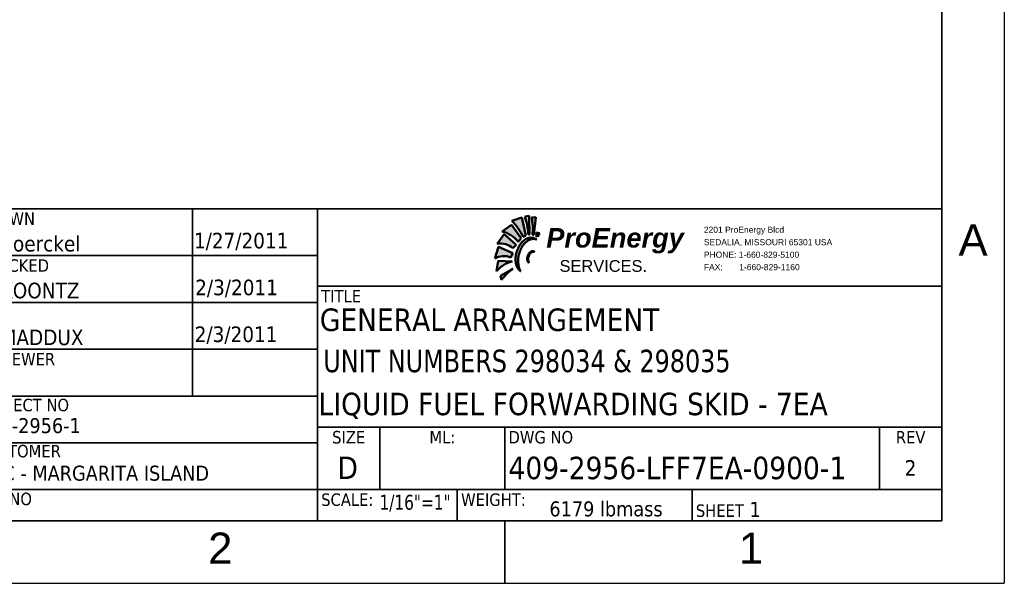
# Paper-space layout 'SHEET_1' of a CAD drawing. Header units: inches. Extents: x 4 to 540, y 12 to 340.
# Tile 98 of 118: x 414 to 540, y 12 to 84. Entities that reach past the tile are written whole.
import ezdxf
from ezdxf.enums import TextEntityAlignment as Align

# ---------------------------------------------------------------- set-up
doc = ezdxf.new("R2010")
doc.units = ezdxf.units.IN
doc.header["$LTSCALE"] = 16
doc.header["$MEASUREMENT"] = 0
doc.layers.get('0').update_dxf_attribs({"lineweight": 25})
doc.layers.get('DEFPOINTS').update_dxf_attribs({"lineweight": 25})
for name, color, linetype, lineweight in [('BORDER', 7, 'Continuous', 25), ('BORDER_INFO', 7, 'Continuous', 25), ('BORDER_TEXT', 7, 'Continuous', 25), ('Hatch (ANSI)', 7, 'Continuous', 18), ('Title (ANSI)', 7, 'Continuous', 50)]:
    doc.layers.add(name, color=color, linetype=linetype, lineweight=lineweight)
doc.styles.add('Note Text (ANSI)', font='tahoma.ttf')
doc.styles.get("Standard").update_dxf_attribs({"font": 'arial.ttf'})
doc.styles.add('Text Style148', font='tahoma.ttf')
doc.styles.add('Text Style149', font='tahoma.ttf')
doc.styles.add('Text Style153', font='arial.ttf')
doc.styles.add('Text Style154', font='tahoma.ttf')
doc.styles.add('Text Style190', font='tahoma.ttf', dxfattribs={"width": 0.8999999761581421})
doc.styles.add('Text Style193', font='tahoma.ttf', dxfattribs={"width": 0.8666061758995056})

# ---------------------------------------------------------------- blocks, each defined once
blk = doc.blocks.new('Borders ProEnergy ANSI-D')
at = {"layer": 'BORDER', "lineweight": 35}
for p, q in [((33.25, 20.75), (33.25, 1.249999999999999)), ((33.25, 1.25), (0.7500000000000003, 1.25)), ((29.75, 1.249999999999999), (29.75, 0.7500000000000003))]:
    blk.add_line(p, q, dxfattribs=at)
at = {"layer": 'DEFPOINTS'}
for p in [(33.75, 21.25), (0.2499999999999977, 0.7500000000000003)]:
    blk.add_line(p, (33.75, 0.7500000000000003), dxfattribs=at)
at = {"layer": 'BORDER_TEXT', "style": 'Text Style153'}
blk.add_text('A', height=0.2499999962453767, dxfattribs=at).set_placement((33.5, 3.374999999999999), align=Align.CENTER)
for s, p in [('2', (27.37499999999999, 0.906249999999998)), ('1', (31.62499999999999, 0.906249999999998))]:
    blk.add_text(s, height=0.2499999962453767, dxfattribs=at).set_placement(p)
blk = doc.blocks.new('Title Blocks PROSERVICES')
at = {"layer": 'Hatch (ANSI)', "true_color": 0x800000}
h = blk.add_hatch(color=16, dxfattribs=at)
edge = h.paths.add_edge_path()
edge.add_arc((8.966519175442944, 7.013806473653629), 0.4801703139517, 25.96707678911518, 45.03386801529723)
edge.add_line((9.305850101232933, 7.353538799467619), (9.387460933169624, 7.380579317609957))
edge.add_line((9.387460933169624, 7.380579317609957), (9.418614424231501, 7.236458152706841))
edge.add_line((9.418614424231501, 7.236458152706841), (9.398214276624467, 7.22405125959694))
h = blk.add_hatch(color=16, dxfattribs=at)
edge = h.paths.add_edge_path()
edge.add_arc((8.746292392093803, 7.178595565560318), 0.6971458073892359, 5.201255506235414, 17.41018144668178)
edge.add_line((9.411499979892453, 7.387188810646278), (9.44625313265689, 7.392051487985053))
edge.add_line((9.44625313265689, 7.392051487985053), (9.44867947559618, 7.243548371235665))
edge.add_line((9.448679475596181, 7.243548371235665), (9.440567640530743, 7.241794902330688))
h = blk.add_hatch(color=16, dxfattribs=at)
edge = h.paths.add_edge_path()
edge.add_line((9.482671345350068, 7.240673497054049), (9.497411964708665, 7.3814581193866))
edge.add_line((9.497411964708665, 7.381458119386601), (9.465152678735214, 7.380342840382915))
edge.add_arc((8.980346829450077, 7.287077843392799), 0.4936953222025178, -5.262705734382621, 10.889299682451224, ccw=False)
edge.add_line((9.471961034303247, 7.241794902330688), (9.482671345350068, 7.240673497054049))
h = blk.add_hatch(color=16, dxfattribs=at)
edge = h.paths.add_edge_path()
edge.add_line((9.382425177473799, 7.213013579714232), (9.303733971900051, 7.321094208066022))
edge.add_line((9.303733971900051, 7.321094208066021), (9.228571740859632, 7.26772088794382))
edge.add_arc((9.1753759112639, 7.043305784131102), 0.2306337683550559, 38.13806457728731, 76.66461849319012, ccw=False)
edge.add_line((9.356775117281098, 7.185735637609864), (9.382425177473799, 7.213013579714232))
h = blk.add_hatch(color=16, dxfattribs=at)
edge = h.paths.add_edge_path()
edge.add_line((9.512281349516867, 7.228106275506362), (9.52715275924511, 7.254226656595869))
edge.add_line((9.52715275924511, 7.254226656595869), (9.503292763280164, 7.259703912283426))
edge.add_arc((9.456303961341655, 7.255110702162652), 0.04721276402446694, -24.87487236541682, 5.582991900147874, ccw=False)
edge.add_line((9.499136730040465, 7.235251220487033), (9.512281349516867, 7.228106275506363))
h = blk.add_hatch(color=16, dxfattribs=at)
edge = h.paths.add_edge_path()
edge.add_line((9.34059992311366, 7.160326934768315), (9.246486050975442, 7.247255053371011))
edge.add_line((9.246486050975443, 7.247255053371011), (9.188620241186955, 7.168659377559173))
edge.add_arc((9.214915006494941, 7.020055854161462), 0.1509119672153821, 48.48095640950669, 100.03438146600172, ccw=False)
edge.add_line((9.314949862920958, 7.133048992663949), (9.34059992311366, 7.160326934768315))
h = blk.add_hatch(color=16, dxfattribs=at)
edge = h.paths.add_edge_path()
edge.add_arc((9.512184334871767, 7.047018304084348), 0.1760479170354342, 161.0587916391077, 176.0106317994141)
edge.add_spline(control_points=[(9.336562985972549, 7.059266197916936), (9.336252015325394, 7.053681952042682), (9.336119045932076, 7.040913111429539), (9.33716680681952, 7.027341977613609), (9.338919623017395, 7.015347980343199), (9.34007580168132, 7.009307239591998)], knot_values=[0.66073586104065, 0.66073586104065, 0.66073586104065, 0.66073586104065, 0.66073586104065, 0.7106258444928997, 0.7711114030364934, 0.7711114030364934, 0.7711114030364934, 0.7711114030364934, 0.7711114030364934], degree=4, periodic=0)
edge.add_spline(control_points=[(9.340075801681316, 7.009307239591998), (9.34069439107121, 7.006075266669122), (9.342453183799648, 6.998045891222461), (9.344575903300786, 6.99111230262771), (9.347109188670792, 6.984948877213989), (9.34883604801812, 6.981384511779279)], knot_values=[0.7711114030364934, 0.7711114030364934, 0.7711114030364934, 0.7711114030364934, 0.7711114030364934, 0.8034729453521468, 0.8554842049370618, 0.8554842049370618, 0.8554842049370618, 0.8554842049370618, 0.8554842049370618], degree=4, periodic=0)
edge.add_arc((9.430152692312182, 7.022231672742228), 0.09099938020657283, 206.6713970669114, 219.775795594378)
edge.add_spline(control_points=[(9.360214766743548, 6.964011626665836), (9.363676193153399, 6.959950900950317), (9.367510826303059, 6.956114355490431), (9.37173798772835, 6.952411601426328), (9.376370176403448, 6.948826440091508)], knot_values=[0.9265603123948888, 0.9265603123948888, 0.9265603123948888, 0.9265603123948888, 0.9265603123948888, 1, 1, 1, 1, 1], degree=4, periodic=0)
edge.add_spline(control_points=[(9.376370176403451, 6.948826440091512), (9.373568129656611, 6.953628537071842), (9.371337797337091, 6.958171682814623), (9.369480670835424, 6.962577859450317), (9.367883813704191, 6.96700408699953)], knot_values=[0, 0, 0, 0, 0, 0.07411957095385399, 0.07411957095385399, 0.07411957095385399, 0.07411957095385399, 0.07411957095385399], degree=4, periodic=0)
edge.add_arc((9.480455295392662, 7.008489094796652), 0.1199722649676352, 191.4896469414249, 200.2299250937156, ccw=False)
edge.add_spline(control_points=[(9.362887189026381, 6.98459171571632), (9.362091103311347, 6.988216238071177), (9.360919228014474, 6.994336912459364), (9.359885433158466, 7.001138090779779), (9.359041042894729, 7.008971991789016), (9.358755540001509, 7.012061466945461)], knot_values=[0.1448794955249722, 0.1448794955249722, 0.1448794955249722, 0.1448794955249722, 0.1448794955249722, 0.1992235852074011, 0.2320987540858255, 0.2320987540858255, 0.2320987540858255, 0.2320987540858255, 0.2320987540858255], degree=4, periodic=0)
edge.add_arc((9.533088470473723, 7.036574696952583), 0.176047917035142, 172.5943208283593, 188.0039752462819, ccw=False)
edge.add_spline(control_points=[(9.358509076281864, 7.059266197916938), (9.359084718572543, 7.064521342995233), (9.360627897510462, 7.074091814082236), (9.363034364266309, 7.082624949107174), (9.366037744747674, 7.091972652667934), (9.367614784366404, 7.096669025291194)], knot_values=[0.3457965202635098, 0.3457965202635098, 0.3457965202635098, 0.3457965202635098, 0.3457965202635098, 0.3992331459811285, 0.4484703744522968, 0.4484703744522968, 0.4484703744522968, 0.4484703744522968, 0.4484703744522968], degree=4, periodic=0)
edge.add_spline(control_points=[(9.367614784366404, 7.096669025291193), (9.369555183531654, 7.102447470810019), (9.373883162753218, 7.114745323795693), (9.379048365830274, 7.128556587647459), (9.385584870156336, 7.140945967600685), (9.389097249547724, 7.146687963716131)], knot_values=[0.4484703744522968, 0.4484703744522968, 0.4484703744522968, 0.4484703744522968, 0.4484703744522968, 0.5090521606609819, 0.5705669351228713, 0.5705669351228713, 0.5705669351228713, 0.5705669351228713, 0.5705669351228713], degree=4, periodic=0)
edge.add_spline(control_points=[(9.389097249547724, 7.146687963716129), (9.391321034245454, 7.150323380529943), (9.397304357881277, 7.159214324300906), (9.40365700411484, 7.166525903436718), (9.409261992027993, 7.172304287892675), (9.412539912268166, 7.17545430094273)], knot_values=[0.5705669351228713, 0.5705669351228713, 0.5705669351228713, 0.5705669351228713, 0.5705669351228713, 0.6095136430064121, 0.671374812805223, 0.671374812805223, 0.671374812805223, 0.671374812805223, 0.671374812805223], degree=4, periodic=0)
edge.add_spline(control_points=[(9.412539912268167, 7.17545430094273), (9.414460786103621, 7.177300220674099), (9.418385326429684, 7.180897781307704), (9.422171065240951, 7.184055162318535), (9.426457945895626, 7.187299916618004), (9.428876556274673, 7.189029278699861)], knot_values=[0.671374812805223, 0.671374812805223, 0.671374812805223, 0.671374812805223, 0.671374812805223, 0.7076256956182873, 0.7476424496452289, 0.7476424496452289, 0.7476424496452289, 0.7476424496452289, 0.7476424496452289], degree=4, periodic=0)
edge.add_spline(control_points=[(9.428876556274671, 7.189029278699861), (9.431930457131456, 7.191212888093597), (9.438066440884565, 7.195323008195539), (9.445337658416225, 7.199598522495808), (9.453164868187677, 7.202901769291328), (9.456810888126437, 7.204163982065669)], knot_values=[0.7476424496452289, 0.7476424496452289, 0.7476424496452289, 0.7476424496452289, 0.7476424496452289, 0.7981703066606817, 0.840918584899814, 0.840918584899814, 0.840918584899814, 0.840918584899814, 0.840918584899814], degree=4, periodic=0)
edge.add_spline(control_points=[(9.456810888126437, 7.204163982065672), (9.46464283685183, 7.206875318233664), (9.472746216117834, 7.208425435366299), (9.480546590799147, 7.208344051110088), (9.487422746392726, 7.207482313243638)], knot_values=[0.840918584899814, 0.840918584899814, 0.840918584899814, 0.840918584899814, 0.840918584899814, 0.9327453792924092, 0.9327453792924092, 0.9327453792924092, 0.9327453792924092, 0.9327453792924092], degree=4, periodic=0)
edge.add_spline(control_points=[(9.487422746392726, 7.207482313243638), (9.492458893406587, 7.206851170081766), (9.496999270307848, 7.20580142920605), (9.500799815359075, 7.204667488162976), (9.503603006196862, 7.204163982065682)], knot_values=[0.9327453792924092, 0.9327453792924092, 0.9327453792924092, 0.9327453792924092, 0.9327453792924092, 1, 1, 1, 1, 1], degree=4, periodic=0)
edge.add_arc((9.459302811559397, 7.141634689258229), 0.07663171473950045, 54.68353204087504, 94.80028028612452)
edge.add_spline(control_points=[(9.452890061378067, 7.217997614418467), (9.448734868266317, 7.217609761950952), (9.440062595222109, 7.216127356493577), (9.431851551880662, 7.213328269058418), (9.424541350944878, 7.209903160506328), (9.420913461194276, 7.207957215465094)], knot_values=[0.1592324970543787, 0.1592324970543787, 0.1592324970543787, 0.1592324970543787, 0.1592324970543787, 0.2020377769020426, 0.2495258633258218, 0.2495258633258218, 0.2495258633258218, 0.2495258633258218, 0.2495258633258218], degree=4, periodic=0)
edge.add_spline(control_points=[(9.420913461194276, 7.207957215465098), (9.417561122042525, 7.206159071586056), (9.411621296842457, 7.202555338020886), (9.406242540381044, 7.198596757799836), (9.400792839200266, 7.194086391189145), (9.398214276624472, 7.191837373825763)], knot_values=[0.2495258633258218, 0.2495258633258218, 0.2495258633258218, 0.2495258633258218, 0.2495258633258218, 0.2934070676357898, 0.3318202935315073, 0.3318202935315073, 0.3318202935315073, 0.3318202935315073, 0.3318202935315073], degree=4, periodic=0)
edge.add_spline(control_points=[(9.39821427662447, 7.191837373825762), (9.394148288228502, 7.18829102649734), (9.387208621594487, 7.181767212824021), (9.379816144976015, 7.173988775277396), (9.372915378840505, 7.164427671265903), (9.370255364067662, 7.160326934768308)], knot_values=[0.3318202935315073, 0.3318202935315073, 0.3318202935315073, 0.3318202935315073, 0.3318202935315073, 0.3923919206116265, 0.433049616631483, 0.433049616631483, 0.433049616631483, 0.433049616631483, 0.433049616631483], degree=4, periodic=0)
edge.add_spline(control_points=[(9.370255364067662, 7.160326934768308), (9.366189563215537, 7.154059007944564), (9.358712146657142, 7.14054522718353), (9.352686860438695, 7.125051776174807), (9.347791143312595, 7.11084237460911), (9.345669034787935, 7.104163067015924)], knot_values=[0.433049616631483, 0.433049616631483, 0.433049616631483, 0.433049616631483, 0.433049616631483, 0.4951944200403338, 0.5551719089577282, 0.5551719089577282, 0.5551719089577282, 0.5551719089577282, 0.5551719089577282], degree=4, periodic=0)
h = blk.add_hatch(color=16, dxfattribs=at)
edge = h.paths.add_edge_path()
edge.add_arc((9.242283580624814, 6.921169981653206), 0.1495633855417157, 67.41772133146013, 119.2070680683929)
edge.add_line((9.169301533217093, 7.051718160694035), (9.198562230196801, 7.144828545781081))
edge.add_line((9.198562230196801, 7.144828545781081), (9.315138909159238, 7.093386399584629))
edge.add_line((9.315138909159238, 7.093386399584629), (9.299717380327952, 7.059266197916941))
h = blk.add_hatch(color=16, dxfattribs=at)
edge = h.paths.add_edge_path()
edge.add_spline(control_points=[(9.429910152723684, 7.048820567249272), (9.42992470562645, 7.047883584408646), (9.429998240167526, 7.045991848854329), (9.430147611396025, 7.044228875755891), (9.43036849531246, 7.042309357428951), (9.430509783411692, 7.041241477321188)], knot_values=[0.6791800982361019, 0.6791800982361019, 0.6791800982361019, 0.6791800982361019, 0.6791800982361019, 0.7133931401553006, 0.7517876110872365, 0.7517876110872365, 0.7517876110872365, 0.7517876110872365, 0.7517876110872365], degree=4, periodic=0)
edge.add_spline(control_points=[(9.430509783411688, 7.041241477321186), (9.430686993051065, 7.039902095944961), (9.431085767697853, 7.037272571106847), (9.43164642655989, 7.03429778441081), (9.43250507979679, 7.031382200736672), (9.432964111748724, 7.030080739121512)], knot_values=[0.7517876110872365, 0.7517876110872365, 0.7517876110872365, 0.7517876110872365, 0.7517876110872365, 0.7999436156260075, 0.8408039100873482, 0.8408039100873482, 0.8408039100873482, 0.8408039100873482, 0.8408039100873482], degree=4, periodic=0)
edge.add_arc((9.46279546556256, 7.041207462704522), 0.03183887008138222, 200.4548891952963, 220.2868849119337)
edge.add_spline(control_points=[(9.438508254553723, 7.020619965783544), (9.439910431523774, 7.019076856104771), (9.441385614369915, 7.017762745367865), (9.442816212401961, 7.016638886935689), (9.443978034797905, 7.015524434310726)], knot_values=[0.9280028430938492, 0.9280028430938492, 0.9280028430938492, 0.9280028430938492, 0.9280028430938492, 1, 1, 1, 1, 1], degree=4, periodic=0)
edge.add_spline(control_points=[(9.443978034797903, 7.015524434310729), (9.443144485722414, 7.016456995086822), (9.442426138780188, 7.017904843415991), (9.441784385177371, 7.019585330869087), (9.4412029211, 7.02136822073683)], knot_values=[0, 0, 0, 0, 0, 0.07129129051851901, 0.07129129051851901, 0.07129129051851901, 0.07129129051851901, 0.07129129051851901], degree=4, periodic=0)
edge.add_arc((9.48039534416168, 7.036399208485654), 0.0419759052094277, 188.6574161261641, 200.9827026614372, ccw=False)
edge.add_spline(control_points=[(9.438897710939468, 7.030080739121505), (9.438628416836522, 7.031329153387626), (9.438173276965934, 7.033652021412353), (9.437811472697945, 7.036038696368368), (9.437592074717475, 7.038787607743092), (9.437519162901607, 7.040111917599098)], knot_values=[0.1554362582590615, 0.1554362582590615, 0.1554362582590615, 0.1554362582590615, 0.1554362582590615, 0.2034983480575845, 0.2446264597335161, 0.2446264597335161, 0.2446264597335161, 0.2446264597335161, 0.2446264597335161], degree=4, periodic=0)
edge.add_arc((9.498810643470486, 7.046225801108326), 0.06159565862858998, 174.303535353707, 185.696464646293, ccw=False)
edge.add_spline(control_points=[(9.437519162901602, 7.052339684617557), (9.437574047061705, 7.05343683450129), (9.437692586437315, 7.054977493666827), (9.43789455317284, 7.056310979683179), (9.438319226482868, 7.058065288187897), (9.43850825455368, 7.05878155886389)], knot_values=[0.3426393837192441, 0.3426393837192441, 0.3426393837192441, 0.3426393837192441, 0.3426393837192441, 0.3878630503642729, 0.4141953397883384, 0.4141953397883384, 0.4141953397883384, 0.4141953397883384, 0.4141953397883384], degree=4, periodic=0)
edge.add_spline(control_points=[(9.43850825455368, 7.058781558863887), (9.439033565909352, 7.060772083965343), (9.440477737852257, 7.065479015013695), (9.442984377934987, 7.073078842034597), (9.445250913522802, 7.078746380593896), (9.446253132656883, 7.080939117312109)], knot_values=[0.4141953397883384, 0.4141953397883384, 0.4141953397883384, 0.4141953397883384, 0.4141953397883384, 0.4873730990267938, 0.5499910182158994, 0.5499910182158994, 0.5499910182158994, 0.5499910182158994, 0.5499910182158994], degree=4, periodic=0)
edge.add_spline(control_points=[(9.44625313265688, 7.080939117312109), (9.446852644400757, 7.082250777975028), (9.448297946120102, 7.085123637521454), (9.449659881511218, 7.087062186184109), (9.451228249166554, 7.088933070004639), (9.452253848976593, 7.090077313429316)], knot_values=[0.5499910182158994, 0.5499910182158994, 0.5499910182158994, 0.5499910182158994, 0.5499910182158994, 0.5874480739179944, 0.6426666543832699, 0.6426666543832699, 0.6426666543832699, 0.6426666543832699, 0.6426666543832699], degree=4, periodic=0)
edge.add_arc((9.493154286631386, 7.056680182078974), 0.05280354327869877, 126.8456429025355, 140.7667448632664, ccw=False)
edge.add_spline(control_points=[(9.46149004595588, 7.098936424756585), (9.462752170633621, 7.099934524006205), (9.465522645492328, 7.101933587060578), (9.468413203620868, 7.103536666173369), (9.471354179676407, 7.104647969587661), (9.472911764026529, 7.105101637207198)], knot_values=[0.7429392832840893, 0.7429392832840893, 0.7429392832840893, 0.7429392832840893, 0.7429392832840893, 0.7903025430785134, 0.8439197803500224, 0.8439197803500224, 0.8439197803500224, 0.8439197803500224, 0.8439197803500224], degree=4, periodic=0)
edge.add_spline(control_points=[(9.472911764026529, 7.105101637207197), (9.475461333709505, 7.105844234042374), (9.478000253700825, 7.106221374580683), (9.480448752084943, 7.106242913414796), (9.482671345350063, 7.106037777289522)], knot_values=[0.8439197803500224, 0.8439197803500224, 0.8439197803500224, 0.8439197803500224, 0.8439197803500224, 0.9316844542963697, 0.9316844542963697, 0.9316844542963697, 0.9316844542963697, 0.9316844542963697], degree=4, periodic=0)
edge.add_spline(control_points=[(9.482671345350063, 7.106037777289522), (9.484401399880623, 7.105878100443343), (9.485994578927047, 7.105581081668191), (9.487386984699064, 7.105207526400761), (9.488494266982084, 7.104861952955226)], knot_values=[0.9316844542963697, 0.9316844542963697, 0.9316844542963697, 0.9316844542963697, 0.9316844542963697, 1, 1, 1, 1, 1], degree=4, periodic=0)
edge.add_spline(control_points=[(9.488494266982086, 7.104861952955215), (9.487383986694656, 7.105541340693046), (9.486031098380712, 7.106402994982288), (9.484449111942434, 7.10725703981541), (9.482671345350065, 7.107988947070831)], knot_values=[0, 0, 0, 0, 0, 0.06769824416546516, 0.06769824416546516, 0.06769824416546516, 0.06769824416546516, 0.06769824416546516], degree=4, periodic=0)
edge.add_arc((9.47299451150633, 7.082984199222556), 0.02681191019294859, 68.84356964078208, 92.20903897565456)
edge.add_spline(control_points=[(9.471961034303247, 7.109776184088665), (9.470081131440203, 7.10966010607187), (9.466499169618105, 7.109090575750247), (9.462848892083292, 7.107831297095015), (9.45938261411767, 7.106027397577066), (9.457838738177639, 7.105101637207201)], knot_values=[0.1544700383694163, 0.1544700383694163, 0.1544700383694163, 0.1544700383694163, 0.1544700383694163, 0.2092160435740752, 0.2560332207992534, 0.2560332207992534, 0.2560332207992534, 0.2560332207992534, 0.2560332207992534], degree=4, periodic=0)
edge.add_arc((9.485840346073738, 7.060334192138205), 0.05280354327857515, 122.0255846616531, 153.6863660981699)
edge.add_spline(control_points=[(9.438508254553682, 7.083741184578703), (9.43739673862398, 7.081508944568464), (9.435212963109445, 7.076570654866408), (9.433121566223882, 7.070690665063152), (9.431725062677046, 7.065092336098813), (9.431194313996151, 7.062435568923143)], knot_values=[0.4568216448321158, 0.4568216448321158, 0.4568216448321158, 0.4568216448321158, 0.4568216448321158, 0.5191163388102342, 0.5818009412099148, 0.5818009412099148, 0.5818009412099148, 0.5818009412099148, 0.5818009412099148], degree=4, periodic=0)
edge.add_spline(control_points=[(9.431194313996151, 7.062435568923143), (9.430892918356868, 7.060926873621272), (9.43021810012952, 7.056932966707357), (9.42994574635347, 7.053413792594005), (9.429883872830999, 7.050512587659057), (9.429910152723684, 7.048820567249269)], knot_values=[0.5818009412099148, 0.5818009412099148, 0.5818009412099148, 0.5818009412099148, 0.5818009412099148, 0.6173975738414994, 0.6791800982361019, 0.6791800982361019, 0.6791800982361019, 0.6791800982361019, 0.6791800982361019], degree=4, periodic=0)
h = blk.add_hatch(color=16, dxfattribs=at)
edge = h.paths.add_edge_path()
edge.add_arc((9.375067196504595, 6.782615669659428), 0.2542326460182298, 105.1500126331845, 138.8023500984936)
edge.add_line((9.183771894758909, 6.950068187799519), (9.196863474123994, 7.032149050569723))
edge.add_line((9.196863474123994, 7.032149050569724), (9.308624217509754, 7.028012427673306))
h = blk.add_hatch(color=16, dxfattribs=at)
edge = h.paths.add_edge_path()
edge.add_arc((9.55378602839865, 6.632940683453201), 0.4127371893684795, 125.3618273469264, 143.0778917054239)
edge.add_line((9.223822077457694, 6.880883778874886), (9.21453518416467, 6.913620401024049))
edge.add_line((9.21453518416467, 6.913620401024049), (9.314919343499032, 6.969533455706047))
at = {"color": 7}
blk.add_line((9.387460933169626, 7.380579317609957), (9.305850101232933, 7.353538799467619), dxfattribs=at)
at = {"color": 16, "true_color": 0x7f0000}
for p, q in [((9.418614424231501, 7.236458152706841), (9.387460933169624, 7.380579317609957)), ((9.44625313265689, 7.392051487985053), (9.41144559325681, 7.387181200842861)), ((9.497411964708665, 7.381458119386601), (9.46472630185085, 7.380328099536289)), ((9.482671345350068, 7.240673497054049), (9.497411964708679, 7.381458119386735)), ((9.303733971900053, 7.321094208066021), (9.228571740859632, 7.26772088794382)), ((9.382425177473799, 7.213013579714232), (9.303733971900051, 7.321094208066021)), ((9.52715275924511, 7.254226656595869), (9.503292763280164, 7.259703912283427)), ((9.512281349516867, 7.228106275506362), (9.52715275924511, 7.254226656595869)), ((9.246486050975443, 7.247255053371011), (9.188620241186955, 7.168659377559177)), ((9.34059992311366, 7.160326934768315), (9.246486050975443, 7.247255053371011)), ((9.356775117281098, 7.185735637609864), (9.382425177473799, 7.213013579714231)), ((9.398214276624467, 7.22405125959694), (9.418614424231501, 7.236458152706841)), ((9.471961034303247, 7.241794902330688), (9.482671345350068, 7.240673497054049)), ((9.499136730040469, 7.235251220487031), (9.512281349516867, 7.228106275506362)), ((9.198562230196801, 7.144828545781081), (9.169301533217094, 7.051718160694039)), ((9.315138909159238, 7.093386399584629), (9.198562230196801, 7.144828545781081)), ((9.314949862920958, 7.133048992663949), (9.34059992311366, 7.160326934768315)), ((9.196863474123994, 7.032149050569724), (9.183771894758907, 6.950068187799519)), ((9.308624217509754, 7.028012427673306), (9.196863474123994, 7.032149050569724)), ((9.299717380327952, 7.059266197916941), (9.315138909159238, 7.093386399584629)), ((9.308290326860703, 7.028024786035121), (9.308624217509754, 7.028012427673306)), ((9.314919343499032, 6.969533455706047), (9.21453518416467, 6.913620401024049)), ((9.314609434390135, 6.969408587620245), (9.314919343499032, 6.969533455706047)), ((9.214535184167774, 6.913620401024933), (9.223822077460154, 6.880883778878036))]:
    blk.add_line(p, q, dxfattribs=at)
for centre, radius, start, end in [((8.966519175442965, 7.013806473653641), 0.4801703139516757, 25.96707678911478, 45.03386801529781), ((9.1753759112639, 7.043305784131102), 0.2306337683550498, 38.13806457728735, 76.66461849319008), ((9.496017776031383, 7.07689820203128), 0.1509189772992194, 122.0255846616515, 164.8883941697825), ((9.516921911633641, 7.066454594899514), 0.1509189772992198, 122.0255846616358, 164.8883941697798), ((9.459302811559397, 7.141634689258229), 0.07663171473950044, 54.68353204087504, 124.4205371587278), ((9.480206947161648, 7.131191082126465), 0.0766317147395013, 72.22347513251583, 124.4205371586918), ((9.214915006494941, 7.020055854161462), 0.1509119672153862, 48.48095640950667, 100.0343814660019), ((9.512184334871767, 7.047018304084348), 0.1760479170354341, 156.8453747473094, 191.761695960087), ((9.533088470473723, 7.036574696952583), 0.176047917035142, 156.8453747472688, 191.7616959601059), ((9.485840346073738, 7.060334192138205), 0.05280354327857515, 122.0255846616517, 164.8883941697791), ((9.493154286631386, 7.056680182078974), 0.05280354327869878, 122.0255846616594, 164.8883941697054), ((9.47299451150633, 7.082984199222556), 0.02681191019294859, 54.68353204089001, 124.4205371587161), ((9.480308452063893, 7.079330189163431), 0.02681191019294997, 72.22347513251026, 124.4205371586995), ((9.242283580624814, 6.921169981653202), 0.149563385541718, 67.41772133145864, 119.2070680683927), ((9.375863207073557, 6.781668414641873), 0.2554555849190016, 105.3383793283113, 138.7600817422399), ((9.491496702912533, 7.049879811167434), 0.06159565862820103, 156.845374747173, 191.7616959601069), ((9.46279546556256, 7.041207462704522), 0.03183887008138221, 187.0058509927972, 233.7705274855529), ((9.498810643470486, 7.046225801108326), 0.06159565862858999, 156.8453747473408, 191.7616959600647), ((9.48039534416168, 7.036399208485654), 0.04197590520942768, 183.7278534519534, 209.8217758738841), ((9.556388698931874, 6.630633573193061), 0.4162039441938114, 125.5149500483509, 143.0392185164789), ((9.430152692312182, 7.022231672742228), 0.09099938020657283, 187.0058509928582, 233.7705274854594), ((9.480455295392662, 7.008489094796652), 0.1199722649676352, 183.7278534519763, 209.8217758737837)]:
    blk.add_arc(centre, radius, start, end, dxfattribs=at)
at = {"layer": 'BORDER', "lineweight": 35}
for p, q in [((12.75001003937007, 7.449984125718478), (5.000010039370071, 7.449984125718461)), ((6.750013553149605, 5.94998412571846), (6.750013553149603, 7.449984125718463)), ((7.750010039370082, 4.949984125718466), (7.750010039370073, 7.449984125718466)), ((12.75001003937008, 4.949984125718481), (12.75001003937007, 7.449984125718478)), ((5.000010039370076, 7.074984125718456), (7.750010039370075, 7.074984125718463)), ((7.750010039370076, 6.829987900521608), (12.75001003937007, 6.829987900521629)), ((5.000010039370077, 6.699984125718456), (7.750010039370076, 6.699984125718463)), ((5.000010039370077, 6.324984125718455), (7.750010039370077, 6.324984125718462)), ((5.000010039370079, 5.949984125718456), (7.750010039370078, 5.949984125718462)), ((8.25001003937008, 5.199984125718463), (8.25001003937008, 5.699985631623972)), ((9.25001003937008, 5.199984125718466), (9.25001003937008, 5.699985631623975)), ((5.000010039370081, 5.574984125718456), (7.750010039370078, 5.574984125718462)), ((7.75001003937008, 5.199984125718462), (5.000010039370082, 5.199984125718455)), ((12.75001003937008, 5.199984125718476), (7.75001003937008, 5.199984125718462)), ((5.000010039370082, 4.949984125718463), (12.75001003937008, 4.949984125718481))]:
    blk.add_line(p, q, dxfattribs=at)
at = {"layer": 'Title (ANSI)'}
for p, q in [((9.305850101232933, 7.353538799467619), (9.387460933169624, 7.380579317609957)), ((9.387460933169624, 7.380579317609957), (9.418614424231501, 7.236458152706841)), ((9.44625313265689, 7.392051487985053), (9.411499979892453, 7.387188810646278)), ((9.44625313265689, 7.392051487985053), (9.448679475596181, 7.243548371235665)), ((9.465152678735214, 7.380342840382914), (9.497411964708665, 7.381458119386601)), ((9.497411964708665, 7.381458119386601), (9.482671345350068, 7.240673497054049)), ((9.228571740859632, 7.26772088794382), (9.303733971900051, 7.321094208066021)), ((9.303733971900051, 7.321094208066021), (9.382425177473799, 7.213013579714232)), ((9.503292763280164, 7.259703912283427), (9.52715275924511, 7.254226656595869)), ((9.52715275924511, 7.254226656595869), (9.512281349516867, 7.228106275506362)), ((9.188620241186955, 7.168659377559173), (9.246486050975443, 7.247255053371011)), ((9.246486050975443, 7.247255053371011), (9.34059992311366, 7.160326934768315)), ((9.382425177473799, 7.213013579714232), (9.356775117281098, 7.185735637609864)), ((9.418614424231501, 7.236458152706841), (9.398214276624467, 7.22405125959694)), ((9.440567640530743, 7.241794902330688), (9.448679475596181, 7.243548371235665)), ((9.482671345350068, 7.240673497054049), (9.471961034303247, 7.241794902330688)), ((9.512281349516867, 7.228106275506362), (9.499136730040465, 7.235251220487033)), ((9.169301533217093, 7.051718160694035), (9.198562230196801, 7.144828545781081)), ((9.198562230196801, 7.144828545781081), (9.315138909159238, 7.093386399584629)), ((9.34059992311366, 7.160326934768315), (9.314949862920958, 7.133048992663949)), ((9.183771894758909, 6.950068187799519), (9.196863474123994, 7.032149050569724)), ((9.196863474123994, 7.032149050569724), (9.308624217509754, 7.028012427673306)), ((9.315138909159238, 7.093386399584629), (9.299717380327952, 7.059266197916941)), ((9.21453518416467, 6.913620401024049), (9.314919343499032, 6.969533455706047)), ((9.223822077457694, 6.880883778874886), (9.21453518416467, 6.913620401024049))]:
    blk.add_line(p, q, dxfattribs=at)
at = {"layer": 'Title (ANSI)', "lineweight": 35}
for p, q in [((12.75001003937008, 5.699985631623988), (7.750010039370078, 5.699985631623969)), ((12.25001003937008, 5.199984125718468), (12.25001003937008, 5.699985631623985)), ((8.870017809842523, 5.199984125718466), (8.870017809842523, 4.949984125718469)), ((10.75001003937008, 5.199984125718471), (10.75001003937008, 4.949984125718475))]:
    blk.add_line(p, q, dxfattribs=at)
at = {"layer": 'Title (ANSI)'}
for centre, radius, start, end in [((8.966519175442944, 7.013806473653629), 0.4801703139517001, 25.96707678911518, 45.03386801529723), ((8.746292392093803, 7.178595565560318), 0.6971458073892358, 5.201255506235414, 17.41018144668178), ((8.980346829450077, 7.287077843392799), 0.4936953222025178, 354.7372942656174, 10.88929968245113), ((9.1753759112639, 7.043305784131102), 0.2306337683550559, 38.13806457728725, 76.66461849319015), ((9.456303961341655, 7.255110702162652), 0.04721276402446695, 335.1251276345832, 5.582991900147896), ((9.214915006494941, 7.020055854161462), 0.1509119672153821, 48.48095640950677, 100.0343814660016), ((9.242283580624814, 6.921169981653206), 0.1495633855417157, 67.41772133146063, 119.2070680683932), ((9.375067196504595, 6.782615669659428), 0.2542326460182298, 105.1500126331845, 138.8023500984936), ((9.55378602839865, 6.632940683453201), 0.4127371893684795, 125.3618273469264, 143.0778917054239)]:
    blk.add_arc(centre, radius, start, end, dxfattribs=at)
for points, knots in [([(9.50360300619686, 7.204163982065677), (9.496507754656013, 7.209380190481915), (9.4674837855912, 7.22663317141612), (9.42423365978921, 7.213913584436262), (9.396214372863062, 7.190941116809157), (9.364060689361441, 7.160092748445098), (9.34436575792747, 7.101424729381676), (9.33371395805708, 7.066568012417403), (9.338783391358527, 6.998172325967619), (9.349992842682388, 6.973786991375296), (9.3639742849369, 6.958420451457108), (9.376370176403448, 6.948826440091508)], [0, 0, 0, 0, 0, 0.2020377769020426, 0.2934070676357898, 0.3923919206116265, 0.4951944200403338, 0.6050171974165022, 0.7106258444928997, 0.8034729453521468, 1, 1, 1, 1, 1]), ([(9.503603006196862, 7.204163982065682), (9.495190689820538, 7.205674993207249), (9.469992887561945, 7.216088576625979), (9.430672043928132, 7.191777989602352), (9.411724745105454, 7.17561166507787), (9.383283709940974, 7.145262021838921), (9.366940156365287, 7.093468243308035), (9.35619512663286, 7.065748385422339), (9.357835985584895, 7.001538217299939), (9.36383983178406, 6.97795497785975), (9.3688386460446, 6.961733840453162), (9.376370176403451, 6.948826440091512)], [0, 0, 0, 0, 0, 0.2018296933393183, 0.2923743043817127, 0.3904863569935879, 0.4909478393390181, 0.6007668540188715, 0.7071887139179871, 0.8007764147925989, 1, 1, 1, 1, 1]), ([(9.488494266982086, 7.104861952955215), (9.485063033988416, 7.106961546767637), (9.476641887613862, 7.112587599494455), (9.459733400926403, 7.108992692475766), (9.444932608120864, 7.094648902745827), (9.438156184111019, 7.084962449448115), (9.430451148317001, 7.064231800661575), (9.429565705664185, 7.049214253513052), (9.43050126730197, 7.040052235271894), (9.433151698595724, 7.023161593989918), (9.440749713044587, 7.018621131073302), (9.443978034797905, 7.015524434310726)], [0, 0, 0, 0, 0, 0.2092160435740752, 0.3064968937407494, 0.4133296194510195, 0.5191163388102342, 0.6173975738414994, 0.7133931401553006, 0.7999436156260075, 1, 1, 1, 1, 1]), ([(9.443978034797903, 7.015524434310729), (9.441598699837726, 7.018186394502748), (9.439551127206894, 7.027936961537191), (9.436915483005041, 7.03457846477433), (9.437570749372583, 7.055077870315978), (9.437649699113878, 7.056838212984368), (9.446360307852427, 7.083814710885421), (9.450985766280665, 7.088712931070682), (9.463562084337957, 7.102556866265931), (9.476240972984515, 7.107849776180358), (9.485095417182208, 7.105922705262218), (9.488494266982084, 7.104861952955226)], [0, 0, 0, 0, 0, 0.2034983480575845, 0.2892243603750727, 0.3878630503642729, 0.4873730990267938, 0.5874480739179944, 0.694879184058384, 0.7903025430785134, 1, 1, 1, 1, 1])]:
    blk.add_open_spline(points, degree=4, knots=knots, dxfattribs=at)
at = {"attachment_point": 1}
for s, insert, char_height, width, line_spacing_factor in [('\\fArial|b1|i1;\\H0.1560;ProEnergy', (9.582332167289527, 7.294943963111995), 0.1559999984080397, 1.181056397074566, 0.6324599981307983), ('\\fArial|b0|i0;\\H0.0487;2201 ProEnergy Blcd\\PSEDALIA, MISSOURI 65301 USA\\PPHONE: 1-660-829-5100\\PFAX:       1-660-829-1160', (10.84396285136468, 7.306243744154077), 0.04874999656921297, 1.176338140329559, 1.230769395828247)]:
    blk.add_mtext(s, dxfattribs=dict(at, insert=insert, char_height=char_height, width=width, line_spacing_factor=line_spacing_factor))
at = {"color": 16, "true_color": 0x800000, "insert": (9.68856851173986, 7.038483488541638), "char_height": 0.09399999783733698, "width": 1.028797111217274, "attachment_point": 1, "line_spacing_factor": 0.6349999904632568}
blk.add_mtext('\\fArial|b0|i0;\\H0.0940;SERVICES.', dxfattribs=at)
at = {"layer": 'BORDER_INFO', "style": 'Text Style154'}
for s, p in [('DRAWN', (5.030010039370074, 7.419984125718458)), ('CHECKED', (5.030010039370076, 7.044984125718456)), ('REVIEWER', (5.030010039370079, 6.294984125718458)), ('PROJECT NO', (5.03271604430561, 5.928029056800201)), ('DWG NO', (9.28001003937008, 5.66998563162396)), ('CUSTOMER', (5.028947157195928, 5.558780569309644)), ('JOB NO', (5.03677490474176, 5.176088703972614)), ('SCALE:', (7.780010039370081, 5.169984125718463)), ('WEIGHT:', (8.900017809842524, 5.169984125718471))]:
    blk.add_text(s, height=0.1000000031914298, dxfattribs=at).set_placement(p, align=Align.TOP_LEFT)
for s, p in [('SIZE', (8.00001003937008, 5.669985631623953)), ('ML:', (8.750010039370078, 5.669985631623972)), ('REV', (12.50001003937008, 5.669985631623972))]:
    blk.add_text(s, height=0.1000000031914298, dxfattribs=at).set_placement(p, align=Align.TOP_CENTER)
at = {"layer": 'BORDER_INFO', "insert": (10.78001003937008, 4.979984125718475), "char_height": 0.1200000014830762, "attachment_point": 7, "style": 'Note Text (ANSI)'}
blk.add_mtext('\\fTahoma|b0|i0;\\H0.1000;SHEET\\fTahoma|b0|i0;\\H0.1200; 1 ', dxfattribs=at)
at = {"layer": 'Title (ANSI)', "style": 'Text Style154'}
blk.add_text('TITLE', height=0.1000000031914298, dxfattribs=at).set_placement((7.780010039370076, 6.799987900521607), align=Align.TOP_LEFT)
at = {"layer": 'Title (ANSI)', "style": 'Text Style148'}
blk.add_text('409-2956-LFF7EA-0900-1 ', height=0.1799999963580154, dxfattribs=at).set_placement((9.280010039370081, 5.229984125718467), align=Align.BOTTOM_LEFT)
at = {"layer": 'Title (ANSI)'}
for tag, p, height, style in [('CREATION_DATE_001', (6.761041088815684, 7.132183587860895), 0.1249999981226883, 'Text Style149'), ('AUTHOR_001', (5.023545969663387, 7.107586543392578), 0.1249999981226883, 'Text Style149'), ('CHECKED_BY_001', (5.030010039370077, 6.732586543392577), 0.1249999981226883, 'Text Style149'), ('CHECKED_DATE_001', (6.770863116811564, 6.75718358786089), 0.1249999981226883, 'Text Style149'), ('TITLE_001', (7.768885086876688, 6.470995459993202), 0.1799999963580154, 'Text Style148'), ('ENG_APPROVED_BY_001', (5.01733374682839, 6.357586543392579), 0.1249999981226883, 'Text Style149'), ('ENG_APPROVAL_DATE_001', (6.767293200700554, 6.382183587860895), 0.1249999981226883, 'Text Style149'), ('SUBJECT_001', (7.758609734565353, 5.796534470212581), 0.1799999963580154, 'Text Style148'), ('PROJECT_001', (5.032327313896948, 5.652910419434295), 0.1200000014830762, 'Note Text (ANSI)'), ('Sheet_Size_001', (7.910795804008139, 5.284984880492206), 0.1799999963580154, 'Text Style148'), ('Sheet_Revision_001', (12.45228505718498, 5.311183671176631), 0.1249999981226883, 'Text Style149'), ('COMPANY_001', (5.028922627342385, 5.272135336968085), 0.1200000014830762, 'Note Text (ANSI)'), ('MASS\\P0;_001', (9.607324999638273, 4.986213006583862), 0.1200000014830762, 'Note Text (ANSI)')]:
    blk.add_attdef(tag, p, '', height=height, dxfattribs=dict(at, style=style))
for tag, p, height, style, width in [('DESCRIPTION_001', (7.797111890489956, 6.140932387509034), 0.1799999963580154, 'Text Style190', 0.9), ('SCALE_001', (8.2470126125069, 5.038835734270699), 0.1200000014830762, 'Text Style193', 0.8666)]:
    blk.add_attdef(tag, p, '', height=height, dxfattribs=dict(at, style=style, width=width))
at = {"layer": 'Title (ANSI)', "style": 'Note Text (ANSI)'}
for tag, p in [('MFG_APPROVED_BY', (5.03001003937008, 6.100741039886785)), ('MFG_APPROVED_DATE', (6.780013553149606, 6.101815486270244)), ('COST_CENTER', (5.607337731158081, 5.139781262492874))]:
    blk.add_attdef(tag, text='', height=0.1200000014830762, dxfattribs=at).set_placement(p, align=Align.TOP_LEFT)
blk.add_attdef('ML', text='', height=0.1200000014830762, dxfattribs=at).set_placement((8.768538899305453, 5.391051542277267), align=Align.MIDDLE_CENTER)

psp = doc.layouts.new('SHEET_1')

# ---------------------------------------------------------------- block references
at = {"xscale": 16, "yscale": 16, "zscale": 16}
psp.add_blockref('Borders ProEnergy ANSI-D', (0, 0), dxfattribs=at)
psp.add_blockref('Title Blocks PROSERVICES', (327.9998393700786, -59.1997460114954), dxfattribs=at).add_auto_attribs({'AUTHOR_001': 'S. Boerckel', 'CHECKED_BY_001': 'T. KOONTZ', 'CREATION_DATE_001': '1/27/2011', 'CHECKED_DATE_001': '2/3/2011', 'TITLE_001': 'GENERAL ARRANGEMENT', 'Sheet_Size_001': 'D', 'Sheet_Revision_001': '2', 'SCALE_001': '1/16"=1"', 'MASS\\P0;_001': '6179 lbmass', 'ENG_APPROVED_BY_001': 'B. MADDUX', 'ENG_APPROVAL_DATE_001': '2/3/2011', 'SUBJECT_001': 'LIQUID FUEL FORWARDING SKID - 7EA', 'PROJECT_001': '409-2956-1', 'COMPANY_001': 'EDC - MARGARITA ISLAND', 'DESCRIPTION_001': 'UNIT NUMBERS 298034 & 298035'})

doc.saveas('drawing.dxf')
